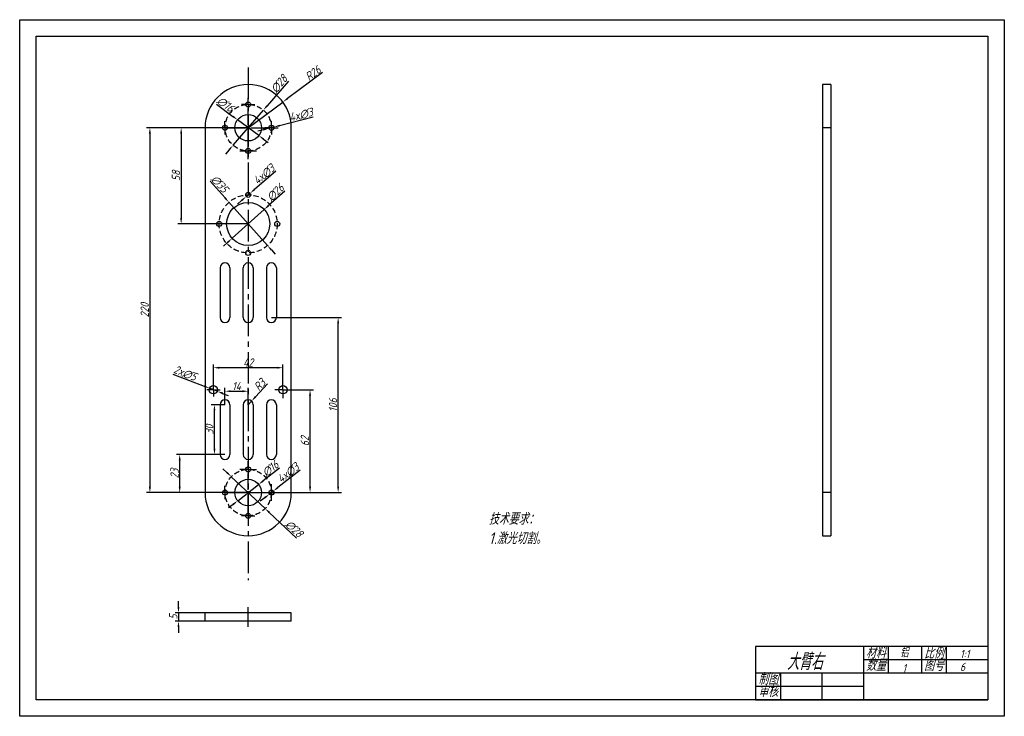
# Model space of a CAD drawing. Header units: millimetres. Extents: x 2734 to 3328, y 1528 to 1948.
import ezdxf

# ---------------------------------------------------------------- set-up
doc = ezdxf.new("R2010")
doc.units = ezdxf.units.MM
doc.linetypes.add('CENTER2', pattern=[28.575, 19.05, -3.175, 3.175, -3.175])
doc.linetypes.add('HIDDEN2', pattern=[4.7625, 3.175, -1.5875])
for name, color, linetype in [('10', 7, 'Continuous'), ('中心线', 1, 'CENTER2'), ('细实线', 3, 'Continuous'), ('虚线', 2, 'HIDDEN2')]:
    doc.layers.add(name, color=color, linetype=linetype)
doc.layers.add('粗实线', color=7, linetype='Continuous', lineweight=30)
doc.styles.get("Standard").update_dxf_attribs({"font": 'gbeitc.shx', "bigfont": 'gbcbig.shx'})
doc.dimstyles.new('ISO-25', dxfattribs={"dimtxt": 5, "dimasz": 3.5, "dimexe": 2, "dimexo": 0, "dimtad": 1, "dimdec": 0, "dimtxsty": 'Standard', "dimcen": 2.5, "dimadec": 0, "dimazin": 0, "dimtfac": 1, "dimtdec": 0, "dimtmove": 0, "dimatfit": 3, "dimfxl": 1, "dimarcsym": 0})

# ---------------------------------------------------------------- blocks, each defined once
blk = doc.blocks.new('*U30')
at = {"layer": '中心线', "color": 0, "linetype": 'CENTER2', "transparency": 16777216}
blk.add_line((0, -6), (0, 6), dxfattribs=at)
blk = doc.blocks.new('*D31')
at = {"layer": 'Defpoints', "color": 0, "transparency": 16777216}
for p in [(2846.29, 1590.6), (2830.24, 1585.6), (2846.29, 1585.6)]:
    blk.add_point(p, dxfattribs=at)
at = {"layer": '细实线', "color": 0, "lineweight": -2, "transparency": 16777216}
for p, q in [((2830.24, 1594.1), (2830.24, 1597.6)), ((2846.29, 1590.6), (2828.24, 1590.6)), ((2830.24, 1590.6), (2830.24, 1585.6)), ((2846.29, 1585.6), (2828.24, 1585.6)), ((2830.24, 1582.1), (2830.24, 1578.6))]:
    blk.add_line(p, q, dxfattribs=at)
at = {"layer": '细实线', "color": 0, "transparency": 16777216}
for points in [[(2829.65, 1594.1), (2830.82, 1594.1), (2830.24, 1590.6)], [(2829.65, 1582.1), (2830.82, 1582.1), (2830.24, 1585.6)]]:
    blk.add_solid(points, dxfattribs=at)
at = {"layer": '细实线', "color": 0, "transparency": 16777216, "insert": (2827.11, 1588.1), "char_height": 5, "attachment_point": 5, "rotation": 90}
blk.add_mtext('5', dxfattribs=at)
blk = doc.blocks.new('SW_CENTERMARKSYMBOL_2')
at = {"layer": '10', "color": 0}
for p, q in [((-2.5, 0), (-4, 0)), ((0, 0), (-2.5, 0)), ((0, 2.5), (0, 4)), ((0, 0), (0, 2.5)), ((0, 0), (0, -2.5)), ((0, 0), (2.5, 0)), ((2.5, 0), (4, 0)), ((0, -2.5), (0, -4))]:
    blk.add_line(p, q, dxfattribs=at)
blk = doc.blocks.new('SW_CENTERMARKSYMBOL_3')
at = {"layer": '10', "color": 0}
for p, q in [((-2.5, 0), (-4, 0)), ((0, 0), (-2.5, 0)), ((0, 2.5), (0, 4)), ((0, 0), (0, 2.5)), ((0, 0), (0, -2.5)), ((0, 0), (2.5, 0)), ((2.5, 0), (4, 0)), ((0, -2.5), (0, -4))]:
    blk.add_line(p, q, dxfattribs=at)
blk = doc.blocks.new('SW_CENTERMARKSYMBOL_4')
at = {"layer": '10', "color": 0}
for p, q in [((-2.5, 0), (-4, 0)), ((0, 0), (-2.5, 0)), ((0, 2.5), (0, 4)), ((0, 0), (0, 2.5)), ((0, 0), (0, -2.5)), ((0, 0), (2.5, 0)), ((2.5, 0), (4, 0)), ((0, -2.5), (0, -4))]:
    blk.add_line(p, q, dxfattribs=at)
blk = doc.blocks.new('SW_CENTERMARKSYMBOL_6')
at = {"layer": '10', "color": 0}
for p, q in [((-2.5, 0), (-4, 0)), ((0, 0), (-2.5, 0)), ((0, 2.5), (0, 4)), ((0, 0), (0, 2.5)), ((0, 0), (0, -2.5)), ((0, 0), (2.5, 0)), ((2.5, 0), (4, 0)), ((0, -2.5), (0, -4))]:
    blk.add_line(p, q, dxfattribs=at)
blk = doc.blocks.new('SW_CENTERMARKSYMBOL_8')
at = {"layer": '10', "color": 0}
for p, q in [((-2.5, 0), (-4, 0)), ((0, 0), (-2.5, 0)), ((0, 2.5), (0, 4)), ((0, 0), (0, 2.5)), ((0, 0), (0, -2.5)), ((0, 0), (2.5, 0)), ((2.5, 0), (4, 0)), ((0, -2.5), (0, -4))]:
    blk.add_line(p, q, dxfattribs=at)
blk = doc.blocks.new('SW_CENTERMARKSYMBOL_10')
at = {"layer": '10', "color": 0}
for p, q in [((-2.5, 0), (-5, 0)), ((0, 0), (-2.5, 0)), ((0, 2.5), (0, 5)), ((0, 0), (0, 2.5)), ((0, 0), (0, -2.5)), ((0, 0), (2.5, 0)), ((2.5, 0), (5, 0)), ((0, -2.5), (0, -5))]:
    blk.add_line(p, q, dxfattribs=at)
blk = doc.blocks.new('SW_CENTERMARKSYMBOL_12')
at = {"layer": '10', "color": 0}
for p, q in [((-2.5, 0), (-5, 0)), ((0, 0), (-2.5, 0)), ((0, 2.5), (0, 5)), ((0, 0), (0, 2.5)), ((0, 0), (0, -2.5)), ((0, 0), (2.5, 0)), ((2.5, 0), (5, 0)), ((0, -2.5), (0, -5))]:
    blk.add_line(p, q, dxfattribs=at)
blk = doc.blocks.new('SW_CENTERMARKSYMBOL_13')
at = {"layer": '10', "color": 0}
for p, q in [((-2.5, 0), (-4, 0)), ((0, 0), (-2.5, 0)), ((0, 2.5), (0, 4)), ((0, 0), (0, 2.5)), ((0, 0), (0, -2.5)), ((0, 0), (2.5, 0)), ((2.5, 0), (4, 0)), ((0, -2.5), (0, -4))]:
    blk.add_line(p, q, dxfattribs=at)
blk = doc.blocks.new('*U54')
at = {"layer": '中心线', "color": 0, "linetype": 'CENTER2', "transparency": 16777216}
for p, q in [((0, 1.6), (0, 11.5)), ((-11.5, 0), (-1.6, 0)), ((1.6, 0), (11.5, 0)), ((0, -11.5), (0, -1.6))]:
    blk.add_line(p, q, dxfattribs=at)
at = {"layer": '中心线', "color": 0, "linetype": 'Continuous', "transparency": 16777216}
for p, q in [((-0.8, 0), (0.8, 0)), ((0, -0.8), (0, 0.8))]:
    blk.add_line(p, q, dxfattribs=at)
blk = doc.blocks.new('*U55')
at = {"layer": '中心线', "color": 0, "linetype": 'CENTER2', "transparency": 16777216}
for p, q in [((-5, 0), (-0.3, 0)), ((0, 0.3), (0, 5)), ((0.3, 0), (5, 0)), ((0, -5), (0, -0.3))]:
    blk.add_line(p, q, dxfattribs=at)
at = {"layer": '中心线', "color": 0, "linetype": 'Continuous', "transparency": 16777216}
for p, q in [((-0.15, 0), (0.15, 0)), ((0, -0.15), (0, 0.15))]:
    blk.add_line(p, q, dxfattribs=at)
blk = doc.blocks.new('*U56')
at = {"layer": '中心线', "color": 0, "linetype": 'CENTER2', "transparency": 16777216}
for p, q in [((0, 1.6), (0, 11.5)), ((-11.5, 0), (-1.6, 0)), ((1.6, 0), (11.5, 0)), ((0, -11.5), (0, -1.6))]:
    blk.add_line(p, q, dxfattribs=at)
at = {"layer": '中心线', "color": 0, "linetype": 'Continuous', "transparency": 16777216}
for p, q in [((-0.8, 0), (0.8, 0)), ((0, -0.8), (0, 0.8))]:
    blk.add_line(p, q, dxfattribs=at)
blk = doc.blocks.new('*U57')
at = {"layer": '中心线', "color": 0, "linetype": 'CENTER2', "transparency": 16777216}
for p, q in [((-5, 0), (-0.3, 0)), ((0, 0.3), (0, 5)), ((0.3, 0), (5, 0)), ((0, -5), (0, -0.3))]:
    blk.add_line(p, q, dxfattribs=at)
at = {"layer": '中心线', "color": 0, "linetype": 'Continuous', "transparency": 16777216}
for p, q in [((-0.15, 0), (0.15, 0)), ((0, -0.15), (0, 0.15))]:
    blk.add_line(p, q, dxfattribs=at)
blk = doc.blocks.new('*U58')
at = {"layer": '中心线', "color": 0, "linetype": 'CENTER2', "transparency": 16777216}
blk.add_line((0, 146.21), (0, -162.85), dxfattribs=at)
blk = doc.blocks.new('*D60')
at = {"layer": 'Defpoints', "color": 0, "lineweight": 25, "transparency": 16777216}
for p in [(2893.18, 1898.59), (2872.29, 1883.1)]:
    blk.add_point(p, dxfattribs=at)
at = {"layer": '细实线', "color": 0, "lineweight": -2, "transparency": 16777216}
for p, q in [((2917.13, 1916.35), (2895.99, 1900.67)), ((2872.29, 1883.1), (2893.18, 1898.59))]:
    blk.add_line(p, q, dxfattribs=at)
at = {"layer": '细实线', "color": 0, "lineweight": 25, "transparency": 16777216}
blk.add_solid([(2895.64, 1901.14), (2896.34, 1900.2), (2893.18, 1898.59)], dxfattribs=at)
at = {"layer": '细实线', "color": 0, "transparency": 16777216, "insert": (2911.37, 1915.97), "char_height": 5, "attachment_point": 5, "rotation": 36.56163}
blk.add_mtext('R26', dxfattribs=at)
blk = doc.blocks.new('*D61')
at = {"layer": 'Defpoints', "color": 0, "lineweight": 25, "transparency": 16777216}
for p in [(2865.87, 1887.87), (2878.72, 1878.33)]:
    blk.add_point(p, dxfattribs=at)
at = {"layer": '细实线', "color": 0, "lineweight": -2, "transparency": 16777216}
for p, q in [((2853.14, 1897.32), (2863.06, 1889.95)), ((2878.72, 1878.33), (2865.87, 1887.87)), ((2881.53, 1876.24), (2884.34, 1874.15))]:
    blk.add_line(p, q, dxfattribs=at)
at = {"layer": '细实线', "color": 0, "lineweight": 25, "transparency": 16777216}
for points in [[(2863.41, 1890.42), (2862.71, 1889.49), (2865.87, 1887.87)], [(2881.87, 1876.71), (2881.18, 1875.77), (2878.72, 1878.33)]]:
    blk.add_solid(points, dxfattribs=at)
at = {"layer": '细实线', "color": 0, "transparency": 16777216, "insert": (2858.56, 1897.19), "char_height": 5, "attachment_point": 5, "rotation": 323.40131}
blk.add_mtext('∅16', dxfattribs=at)
blk = doc.blocks.new('*D62')
at = {"layer": 'Defpoints', "color": 0, "lineweight": 25, "transparency": 16777216}
for p in [(2887.75, 1883.47), (2884.84, 1882.73)]:
    blk.add_point(p, dxfattribs=at)
at = {"layer": '细实线', "color": 0, "lineweight": -2, "transparency": 16777216}
for p, q in [((2911.57, 1889.51), (2891.14, 1884.33)), ((2884.84, 1882.73), (2887.75, 1883.47)), ((2881.45, 1881.87), (2878.05, 1881.01))]:
    blk.add_line(p, q, dxfattribs=at)
at = {"layer": '细实线', "color": 0, "lineweight": 25, "transparency": 16777216}
for points in [[(2891, 1884.89), (2891.28, 1883.76), (2887.75, 1883.47)], [(2881.3, 1882.43), (2881.59, 1881.3), (2884.84, 1882.73)]]:
    blk.add_solid(points, dxfattribs=at)
at = {"layer": '细实线', "color": 0, "transparency": 16777216, "insert": (2904.23, 1890.88), "char_height": 5, "attachment_point": 5, "rotation": 14.24577}
blk.add_mtext('4x∅3', dxfattribs=at)
blk = doc.blocks.new('*D63')
at = {"layer": 'Defpoints', "color": 0, "lineweight": 25, "transparency": 16777216}
for p in [(2878.6, 1668.02), (2865.99, 1658.18)]:
    blk.add_point(p, dxfattribs=at)
at = {"layer": '细实线', "color": 0, "lineweight": -2, "transparency": 16777216}
for p, q in [((2891.1, 1677.77), (2881.36, 1670.17)), ((2865.99, 1658.18), (2878.6, 1668.02)), ((2863.23, 1656.02), (2860.47, 1653.87))]:
    blk.add_line(p, q, dxfattribs=at)
at = {"layer": '细实线', "color": 0, "lineweight": 25, "transparency": 16777216}
for points in [[(2881, 1670.63), (2881.72, 1669.71), (2878.6, 1668.02)], [(2862.87, 1656.48), (2863.58, 1655.56), (2865.99, 1658.18)]]:
    blk.add_solid(points, dxfattribs=at)
at = {"layer": '细实线', "color": 0, "transparency": 16777216, "insert": (2885.69, 1677.51), "char_height": 5, "attachment_point": 5, "rotation": 37.95899}
blk.add_mtext('∅16', dxfattribs=at)
blk = doc.blocks.new('*D64')
at = {"layer": 'Defpoints', "color": 0, "lineweight": 25, "transparency": 16777216}
for p in [(2887.48, 1664.02), (2885.11, 1662.18)]:
    blk.add_point(p, dxfattribs=at)
at = {"layer": '细实线', "color": 0, "lineweight": -2, "transparency": 16777216}
for p, q in [((2903.68, 1676.64), (2890.24, 1666.17)), ((2885.11, 1662.18), (2887.48, 1664.02)), ((2882.35, 1660.02), (2879.59, 1657.87))]:
    blk.add_line(p, q, dxfattribs=at)
at = {"layer": '细实线', "color": 0, "lineweight": 25, "transparency": 16777216}
for points in [[(2889.88, 1666.63), (2890.6, 1665.71), (2887.48, 1664.02)], [(2881.99, 1660.48), (2882.71, 1659.56), (2885.11, 1662.18)]]:
    blk.add_solid(points, dxfattribs=at)
at = {"layer": '细实线', "color": 0, "transparency": 16777216, "insert": (2896.42, 1674.95), "char_height": 5, "attachment_point": 5, "rotation": 37.92267}
blk.add_mtext('4x∅3', dxfattribs=at)
blk = doc.blocks.new('*D59')
at = {"layer": 'Defpoints', "color": 0, "lineweight": 25, "transparency": 16777216}
for p in [(2872.29, 1883.1), (2812.99, 1663.1), (2872.29, 1663.1)]:
    blk.add_point(p, dxfattribs=at)
at = {"layer": '细实线', "color": 0, "lineweight": -2, "transparency": 16777216}
for p, q in [((2872.29, 1883.1), (2810.99, 1883.1)), ((2812.99, 1879.6), (2812.99, 1666.6)), ((2872.29, 1663.1), (2810.99, 1663.1))]:
    blk.add_line(p, q, dxfattribs=at)
at = {"layer": '细实线', "color": 0, "lineweight": 25, "transparency": 16777216}
for points in [[(2812.41, 1879.6), (2813.57, 1879.6), (2812.99, 1883.1)], [(2812.41, 1666.6), (2813.57, 1666.6), (2812.99, 1663.1)]]:
    blk.add_solid(points, dxfattribs=at)
at = {"layer": '细实线', "color": 0, "transparency": 16777216, "insert": (2809.87, 1773.1), "char_height": 5, "attachment_point": 5, "rotation": 90}
blk.add_mtext('220', dxfattribs=at)
blk = doc.blocks.new('*D65')
at = {"layer": 'Defpoints', "color": 0, "lineweight": 25, "transparency": 16777216}
for p in [(2893.29, 1725.1), (2909.61, 1725.1), (2872.29, 1663.1)]:
    blk.add_point(p, dxfattribs=at)
at = {"layer": '细实线', "color": 0, "lineweight": -2, "transparency": 16777216}
for p, q in [((2893.29, 1725.1), (2911.61, 1725.1)), ((2909.61, 1666.6), (2909.61, 1721.6)), ((2872.29, 1663.1), (2911.61, 1663.1))]:
    blk.add_line(p, q, dxfattribs=at)
at = {"layer": '细实线', "color": 0, "lineweight": 25, "transparency": 16777216}
for points in [[(2909.02, 1721.6), (2910.19, 1721.6), (2909.61, 1725.1)], [(2909.02, 1666.6), (2910.19, 1666.6), (2909.61, 1663.1)]]:
    blk.add_solid(points, dxfattribs=at)
at = {"layer": '细实线', "color": 0, "transparency": 16777216, "insert": (2906.48, 1694.1), "char_height": 5, "attachment_point": 5, "rotation": 90}
blk.add_mtext('62', dxfattribs=at)
blk = doc.blocks.new('*D66')
at = {"layer": 'Defpoints', "color": 0, "lineweight": 25, "transparency": 16777216}
for p in [(2851.29, 1738.4), (2851.29, 1725.1), (2893.29, 1725.1)]:
    blk.add_point(p, dxfattribs=at)
at = {"layer": '细实线', "color": 0, "lineweight": -2, "transparency": 16777216}
for p, q in [((2851.29, 1725.1), (2851.29, 1740.4)), ((2889.79, 1738.4), (2854.79, 1738.4)), ((2893.29, 1725.1), (2893.29, 1740.4))]:
    blk.add_line(p, q, dxfattribs=at)
at = {"layer": '细实线', "color": 0, "lineweight": 25, "transparency": 16777216}
for points in [[(2854.79, 1738.99), (2854.79, 1737.82), (2851.29, 1738.4)], [(2889.79, 1738.99), (2889.79, 1737.82), (2893.29, 1738.4)]]:
    blk.add_solid(points, dxfattribs=at)
at = {"layer": '细实线', "color": 0, "transparency": 16777216, "insert": (2872.29, 1741.53), "char_height": 5, "attachment_point": 5}
blk.add_mtext('42', dxfattribs=at)
blk = doc.blocks.new('*D67')
at = {"layer": 'Defpoints', "color": 0, "lineweight": 25, "transparency": 16777216}
for p in [(2881.44, 1893.7), (2863.15, 1872.5)]:
    blk.add_point(p, dxfattribs=at)
at = {"layer": '细实线', "color": 0, "lineweight": -2, "transparency": 16777216}
for p, q in [((2896.53, 1911.18), (2883.73, 1896.35)), ((2863.15, 1872.5), (2881.44, 1893.7)), ((2860.86, 1869.85), (2858.57, 1867.2))]:
    blk.add_line(p, q, dxfattribs=at)
at = {"layer": '细实线', "color": 0, "lineweight": 25, "transparency": 16777216}
for points in [[(2883.28, 1896.73), (2884.17, 1895.97), (2881.44, 1893.7)], [(2860.42, 1870.23), (2861.3, 1869.47), (2863.15, 1872.5)]]:
    blk.add_solid(points, dxfattribs=at)
at = {"layer": '细实线', "color": 0, "transparency": 16777216, "insert": (2890.93, 1909.48), "char_height": 5, "attachment_point": 5, "rotation": 49.20895}
blk.add_mtext('∅28', dxfattribs=at)
blk = doc.blocks.new('*D68')
at = {"layer": 'Defpoints', "color": 0, "lineweight": 25, "transparency": 16777216}
for p in [(2862.11, 1672.7), (2882.48, 1653.49)]:
    blk.add_point(p, dxfattribs=at)
at = {"layer": '细实线', "color": 0, "lineweight": -2, "transparency": 16777216}
for p, q in [((2859.56, 1675.1), (2857.01, 1677.51)), ((2862.11, 1672.7), (2882.48, 1653.49)), ((2901.45, 1635.6), (2885.02, 1651.09))]:
    blk.add_line(p, q, dxfattribs=at)
at = {"layer": '细实线', "color": 0, "lineweight": 25, "transparency": 16777216}
for points in [[(2859.96, 1675.53), (2859.16, 1674.68), (2862.11, 1672.7)], [(2885.42, 1651.52), (2884.62, 1650.67), (2882.48, 1653.49)]]:
    blk.add_solid(points, dxfattribs=at)
at = {"layer": '细实线', "color": 0, "transparency": 16777216, "insert": (2899.99, 1641.27), "char_height": 5, "attachment_point": 5, "rotation": 316.67839}
blk.add_mtext('∅28', dxfattribs=at)
blk = doc.blocks.new('*D69')
at = {"layer": 'Defpoints', "color": 0, "lineweight": 25, "transparency": 16777216}
for p in [(2830.96, 1686.1), (2858.29, 1686.1), (2872.29, 1663.1)]:
    blk.add_point(p, dxfattribs=at)
at = {"layer": '细实线', "color": 0, "lineweight": -2, "transparency": 16777216}
for p, q in [((2858.29, 1686.1), (2828.96, 1686.1)), ((2830.96, 1666.6), (2830.96, 1682.6)), ((2872.29, 1663.1), (2828.96, 1663.1))]:
    blk.add_line(p, q, dxfattribs=at)
at = {"layer": '细实线', "color": 0, "lineweight": 25, "transparency": 16777216}
for points in [[(2830.38, 1682.6), (2831.55, 1682.6), (2830.96, 1686.1)], [(2830.38, 1666.6), (2831.55, 1666.6), (2830.96, 1663.1)]]:
    blk.add_solid(points, dxfattribs=at)
at = {"layer": '细实线', "color": 0, "lineweight": 25, "transparency": 16777216, "insert": (2827.84, 1674.6), "char_height": 5, "attachment_point": 5, "rotation": 90}
blk.add_mtext('23', dxfattribs=at)
blk = doc.blocks.new('*D70')
at = {"layer": 'Defpoints', "color": 0, "lineweight": 25, "transparency": 16777216}
for p in [(2851.94, 1716.1), (2858.29, 1716.1), (2858.29, 1686.1)]:
    blk.add_point(p, dxfattribs=at)
at = {"layer": '细实线', "color": 0, "lineweight": -2, "transparency": 16777216}
for p, q in [((2858.29, 1716.1), (2849.94, 1716.1)), ((2851.94, 1689.6), (2851.94, 1712.6)), ((2858.29, 1686.1), (2849.94, 1686.1))]:
    blk.add_line(p, q, dxfattribs=at)
at = {"layer": '细实线', "color": 0, "lineweight": 25, "transparency": 16777216}
for points in [[(2851.36, 1712.6), (2852.53, 1712.6), (2851.94, 1716.1)], [(2851.36, 1689.6), (2852.53, 1689.6), (2851.94, 1686.1)]]:
    blk.add_solid(points, dxfattribs=at)
at = {"layer": '细实线', "color": 0, "lineweight": 25, "transparency": 16777216, "insert": (2848.82, 1701.1), "char_height": 5, "attachment_point": 5, "rotation": 90}
blk.add_mtext('30', dxfattribs=at)
blk = doc.blocks.new('*D71')
at = {"layer": 'Defpoints', "color": 0, "lineweight": 25, "transparency": 16777216}
for p in [(2872.29, 1724.22), (2858.29, 1716.1), (2872.29, 1716.1)]:
    blk.add_point(p, dxfattribs=at)
at = {"layer": '细实线', "color": 0, "lineweight": -2, "transparency": 16777216}
for p, q in [((2858.29, 1716.1), (2858.29, 1726.22)), ((2861.79, 1724.22), (2868.79, 1724.22)), ((2872.29, 1716.1), (2872.29, 1726.22))]:
    blk.add_line(p, q, dxfattribs=at)
at = {"layer": '细实线', "color": 0, "lineweight": 25, "transparency": 16777216}
for points in [[(2861.79, 1724.8), (2861.79, 1723.63), (2858.29, 1724.22)], [(2868.79, 1724.8), (2868.79, 1723.63), (2872.29, 1724.22)]]:
    blk.add_solid(points, dxfattribs=at)
at = {"layer": '细实线', "color": 0, "lineweight": 25, "transparency": 16777216, "insert": (2865.29, 1727.34), "char_height": 5, "attachment_point": 5}
blk.add_mtext('14', dxfattribs=at)
blk = doc.blocks.new('*D72')
at = {"layer": 'Defpoints', "color": 0, "lineweight": 25, "transparency": 16777216}
for p in [(2874.34, 1718.29), (2872.29, 1716.1)]:
    blk.add_point(p, dxfattribs=at)
at = {"layer": '细实线', "color": 0, "lineweight": -2, "transparency": 16777216}
for p, q in [((2883.93, 1728.6), (2876.72, 1720.86)), ((2872.29, 1716.1), (2874.34, 1718.29))]:
    blk.add_line(p, q, dxfattribs=at)
at = {"layer": '细实线', "color": 0, "lineweight": 25, "transparency": 16777216}
blk.add_solid([(2876.29, 1721.25), (2877.15, 1720.46), (2874.34, 1718.29)], dxfattribs=at)
at = {"layer": '细实线', "color": 0, "lineweight": 25, "transparency": 16777216, "insert": (2879.23, 1728.14), "char_height": 5, "attachment_point": 5, "rotation": 47.05118}
blk.add_mtext('R3', dxfattribs=at)
blk = doc.blocks.new('*D73')
at = {"layer": 'Defpoints', "color": 0, "lineweight": 25, "transparency": 16777216}
for p in [(2886.29, 1768.6), (2926.56, 1768.6), (2872.29, 1663.1)]:
    blk.add_point(p, dxfattribs=at)
at = {"layer": '细实线', "color": 0, "lineweight": -2, "transparency": 16777216}
for p, q in [((2886.29, 1768.6), (2928.56, 1768.6)), ((2926.56, 1666.6), (2926.56, 1765.1)), ((2872.29, 1663.1), (2928.56, 1663.1))]:
    blk.add_line(p, q, dxfattribs=at)
at = {"layer": '细实线', "color": 0, "lineweight": 25, "transparency": 16777216}
for points in [[(2925.97, 1765.1), (2927.14, 1765.1), (2926.56, 1768.6)], [(2925.97, 1666.6), (2927.14, 1666.6), (2926.56, 1663.1)]]:
    blk.add_solid(points, dxfattribs=at)
at = {"layer": '细实线', "color": 0, "lineweight": 25, "transparency": 16777216, "insert": (2923.43, 1715.85), "char_height": 5, "attachment_point": 5, "rotation": 90}
blk.add_mtext('106', dxfattribs=at)
blk = doc.blocks.new('*D74')
at = {"layer": 'Defpoints', "color": 0, "lineweight": 25, "transparency": 16777216}
for p in [(2848.96, 1726), (2853.62, 1724.19)]:
    blk.add_point(p, dxfattribs=at)
at = {"layer": '细实线', "color": 0, "lineweight": -2, "transparency": 16777216}
for p, q in [((2826.89, 1734.58), (2845.7, 1727.27)), ((2853.62, 1724.19), (2848.96, 1726)), ((2856.89, 1722.92), (2860.15, 1721.66))]:
    blk.add_line(p, q, dxfattribs=at)
at = {"layer": '细实线', "color": 0, "lineweight": 25, "transparency": 16777216}
for points in [[(2845.91, 1727.81), (2845.49, 1726.73), (2848.96, 1726)], [(2857.1, 1723.47), (2856.67, 1722.38), (2853.62, 1724.19)]]:
    blk.add_solid(points, dxfattribs=at)
at = {"layer": '细实线', "color": 0, "lineweight": 25, "transparency": 16777216, "insert": (2834.24, 1735.08), "char_height": 5, "attachment_point": 5, "rotation": 338.76252}
blk.add_mtext('2x∅5', dxfattribs=at)
blk = doc.blocks.new('*D76')
at = {"layer": 'Defpoints', "color": 0, "lineweight": 25, "transparency": 16777216}
for p in [(2872.29, 1883.1), (2831.85, 1825.1), (2872.29, 1825.1)]:
    blk.add_point(p, dxfattribs=at)
at = {"layer": '细实线', "color": 0, "lineweight": -2, "transparency": 16777216}
for p, q in [((2872.29, 1883.1), (2829.85, 1883.1)), ((2831.85, 1879.6), (2831.85, 1828.6)), ((2872.29, 1825.1), (2829.85, 1825.1))]:
    blk.add_line(p, q, dxfattribs=at)
at = {"layer": '细实线', "color": 0, "lineweight": 25, "transparency": 16777216}
for points in [[(2831.26, 1879.6), (2832.43, 1879.6), (2831.85, 1883.1)], [(2831.26, 1828.6), (2832.43, 1828.6), (2831.85, 1825.1)]]:
    blk.add_solid(points, dxfattribs=at)
at = {"layer": '细实线', "color": 0, "lineweight": 25, "transparency": 16777216, "insert": (2828.72, 1854.1), "char_height": 5, "attachment_point": 5, "rotation": 90}
blk.add_mtext('58', dxfattribs=at)
blk = doc.blocks.new('*D77')
at = {"layer": 'Defpoints', "color": 0, "lineweight": 25, "transparency": 16777216}
for p in [(2881.96, 1833.79), (2862.62, 1816.41)]:
    blk.add_point(p, dxfattribs=at)
at = {"layer": '细实线', "color": 0, "lineweight": -2, "transparency": 16777216}
for p, q in [((2894.38, 1844.94), (2884.57, 1836.12)), ((2862.62, 1816.41), (2881.96, 1833.79)), ((2860.02, 1814.07), (2857.41, 1811.73))]:
    blk.add_line(p, q, dxfattribs=at)
at = {"layer": '细实线', "color": 0, "lineweight": 25, "transparency": 16777216}
for points in [[(2884.18, 1836.56), (2884.96, 1835.69), (2881.96, 1833.79)], [(2859.63, 1814.5), (2860.41, 1813.64), (2862.62, 1816.41)]]:
    blk.add_solid(points, dxfattribs=at)
at = {"layer": '细实线', "color": 0, "lineweight": 25, "transparency": 16777216, "insert": (2888.69, 1844.03), "char_height": 5, "attachment_point": 5, "rotation": 41.93611}
blk.add_mtext('∅26', dxfattribs=at)
blk = doc.blocks.new('*D78')
at = {"layer": 'Defpoints', "color": 0, "lineweight": 25, "transparency": 16777216}
for p in [(2860.65, 1838.16), (2883.94, 1812.03)]:
    blk.add_point(p, dxfattribs=at)
at = {"layer": '细实线', "color": 0, "lineweight": -2, "transparency": 16777216}
for p, q in [((2849.34, 1850.85), (2858.32, 1840.78)), ((2883.94, 1812.03), (2860.65, 1838.16)), ((2886.26, 1809.42), (2888.59, 1806.81))]:
    blk.add_line(p, q, dxfattribs=at)
at = {"layer": '细实线', "color": 0, "lineweight": 25, "transparency": 16777216}
for points in [[(2858.76, 1841.16), (2857.89, 1840.39), (2860.65, 1838.16)], [(2886.7, 1809.81), (2885.83, 1809.03), (2883.94, 1812.03)]]:
    blk.add_solid(points, dxfattribs=at)
at = {"layer": '细实线', "color": 0, "lineweight": 25, "transparency": 16777216, "insert": (2855, 1849.2), "char_height": 5, "attachment_point": 5, "rotation": 311.70535}
blk.add_mtext('∅35', dxfattribs=at)
blk = doc.blocks.new('*D75')
at = {"layer": 'Defpoints', "color": 0, "lineweight": 25, "transparency": 16777216}
for p in [(2871.15, 1841.62), (2873.43, 1843.57)]:
    blk.add_point(p, dxfattribs=at)
at = {"layer": '细实线', "color": 0, "lineweight": -2, "transparency": 16777216}
for p, q in [((2889.06, 1856.91), (2876.1, 1845.84)), ((2871.15, 1841.62), (2873.43, 1843.57)), ((2868.49, 1839.35), (2865.83, 1837.08))]:
    blk.add_line(p, q, dxfattribs=at)
at = {"layer": '细实线', "color": 0, "lineweight": 25, "transparency": 16777216}
for points in [[(2868.11, 1839.8), (2868.87, 1838.91), (2871.15, 1841.62)], [(2875.72, 1846.29), (2876.47, 1845.4), (2873.43, 1843.57)]]:
    blk.add_solid(points, dxfattribs=at)
at = {"layer": '细实线', "color": 0, "lineweight": 25, "transparency": 16777216, "insert": (2881.88, 1854.89), "char_height": 5, "attachment_point": 5, "rotation": 40.48206}
blk.add_mtext('4x∅3', dxfattribs=at)

msp = doc.modelspace()

# ---------------------------------------------------------------- linework, layer by layer
at = {"color": 7, "linetype": 'Continuous', "lineweight": 25}
for p, q in [((3223.86, 1909.1), (3218.86, 1909.1)), ((3218.86, 1909.1), (3218.86, 1883.1)), ((3223.86, 1909.1), (3223.86, 1883.1)), ((2846.29, 1883.1), (2846.29, 1663.1)), ((2898.29, 1663.1), (2898.29, 1883.1)), ((3223.86, 1883.1), (3218.86, 1883.1)), ((3218.86, 1883.1), (3218.86, 1663.1)), ((3223.86, 1883.1), (3223.86, 1663.1)), ((2869.29, 1768.6), (2869.29, 1798.6)), ((2875.29, 1798.6), (2875.29, 1768.6)), ((3223.86, 1663.1), (3218.86, 1663.1)), ((3218.86, 1663.1), (3218.86, 1637.1)), ((3223.86, 1663.1), (3223.86, 1637.1)), ((3218.86, 1637.1), (3223.86, 1637.1)), ((2846.29, 1585.6), (2846.29, 1590.6)), ((2898.29, 1590.6), (2846.29, 1590.6)), ((2898.29, 1585.6), (2898.29, 1590.6)), ((2898.29, 1585.6), (2846.29, 1585.6))]:
    msp.add_line(p, q, dxfattribs=at)
for centre, radius in [((2872.29, 1897.1), 1.5), ((2872.29, 1883.1), 8), ((2858.29, 1883.1), 1.5), ((2886.29, 1883.1), 1.5), ((2872.29, 1869.1), 1.5), ((2851.29, 1725.1), 2.5), ((2893.29, 1725.1), 2.5), ((2872.29, 1677.1), 1.5), ((2872.29, 1663.1), 8), ((2858.29, 1663.1), 1.5), ((2886.29, 1663.1), 1.5), ((2872.29, 1649.1), 1.5)]:
    msp.add_circle(centre, radius, dxfattribs=at)
for centre, start, end in [((2872.29, 1883.1), 0, 180), ((2872.29, 1663.1), 180, 0)]:
    msp.add_arc(centre, 26, start, end, dxfattribs=at)
at = {"layer": '粗实线', "lineweight": 25}
for p, q in [((2855.29, 1798.6), (2855.29, 1768.6)), ((2861.29, 1798.6), (2861.29, 1768.6)), ((2883.29, 1798.6), (2883.29, 1768.6)), ((2889.29, 1798.6), (2889.29, 1768.6)), ((2855.29, 1716.1), (2855.29, 1686.1)), ((2861.29, 1716.1), (2861.29, 1686.1)), ((2869.29, 1716.1), (2869.29, 1686.1)), ((2875.29, 1716.1), (2875.29, 1686.1)), ((2883.29, 1716.1), (2883.29, 1686.1)), ((2889.29, 1716.1), (2889.29, 1686.1))]:
    msp.add_line(p, q, dxfattribs=at)
at = {"layer": '粗实线'}
for p, q in [((3318.44, 1570.22), (3178.44, 1570.22)), ((3178.44, 1570.22), (3178.44, 1538.22)), ((3243.44, 1570.22), (3243.44, 1538.22)), ((3258.44, 1570.22), (3258.44, 1554.22)), ((3278.44, 1570.22), (3278.44, 1554.22)), ((3293.44, 1570.22), (3293.44, 1554.22)), ((3193.44, 1554.22), (3193.44, 1538.22)), ((3218.44, 1554.22), (3218.44, 1538.22)), ((3178.44, 1538.22), (3318.44, 1538.22))]:
    msp.add_line(p, q, dxfattribs=at)
msp.add_lwpolyline([(2744.44, 1938.22), (3318.44, 1938.22), (3318.44, 1538.22), (2744.44, 1538.22)], close=True, dxfattribs=at)
at = {"layer": '粗实线', "lineweight": 25}
for centre in [(2872.29, 1842.6), (2854.79, 1825.1), (2889.79, 1825.1), (2872.29, 1807.6)]:
    msp.add_circle(centre, 1.5, dxfattribs=at)
at = {"layer": '粗实线'}
msp.add_circle((2872.29, 1825.1), 13, dxfattribs=at)
at = {"layer": '粗实线', "lineweight": 25}
for centre, start, end in [((2858.29, 1798.6), 0, 180), ((2872.29, 1798.6), 0, 180), ((2886.29, 1798.6), 0, 180), ((2858.29, 1768.6), 180, 0), ((2872.29, 1768.6), 180, 0), ((2886.29, 1768.6), 180, 0), ((2858.29, 1716.1), 0, 180), ((2872.29, 1716.1), 0, 180), ((2886.29, 1716.1), 0, 180), ((2858.29, 1686.1), 180, 0), ((2872.29, 1686.1), 180, 0), ((2886.29, 1686.1), 180, 0)]:
    msp.add_arc(centre, 3, start, end, dxfattribs=at)
at = {"layer": '细实线'}
for p, q in [((3318.44, 1562.22), (3243.44, 1562.22)), ((3318.44, 1554.22), (3178.44, 1554.22)), ((3243.44, 1546.22), (3178.44, 1546.22))]:
    msp.add_line(p, q, dxfattribs=at)
msp.add_lwpolyline([(2734.44, 1948.22), (3328.44, 1948.22), (3328.44, 1528.22), (2734.44, 1528.22)], close=True, dxfattribs=at)
at = {"layer": '虚线'}
for centre, radius in [((2872.29, 1883.1), 14), ((2872.29, 1825.1), 17.5), ((2872.29, 1663.1), 14)]:
    msp.add_circle(centre, radius, dxfattribs=at)

# ---------------------------------------------------------------- block references
at = {"layer": '中心线', "linetype": 'CENTER2'}
for name, p in [('*U58', (2872.29, 1773.1)), ('*U54', (2872.29, 1883.1)), ('*U55', (2872.29, 1869.1)), ('*U56', (2872.29, 1663.1)), ('*U57', (2886.29, 1663.1)), ('*U30', (2872.29, 1588.1))]:
    msp.add_blockref(name, p, dxfattribs=at)
at = {"layer": '中心线'}
for name, p in [('SW_CENTERMARKSYMBOL_6', (2872.29, 1897.1)), ('SW_CENTERMARKSYMBOL_13', (2858.29, 1883.1)), ('SW_CENTERMARKSYMBOL_8', (2886.29, 1883.1)), ('SW_CENTERMARKSYMBOL_3', (2851.29, 1725.1)), ('SW_CENTERMARKSYMBOL_12', (2893.29, 1725.1)), ('SW_CENTERMARKSYMBOL_10', (2872.29, 1677.1)), ('SW_CENTERMARKSYMBOL_4', (2858.29, 1663.1)), ('SW_CENTERMARKSYMBOL_2', (2872.29, 1649.1))]:
    msp.add_blockref(name, p, dxfattribs=at)

# ---------------------------------------------------------------- texts
at = {"layer": '中心线', "attachment_point": 1}
for s, width, insert, char_height in [('{\\C3;铝}', 10.4193, (3265.51, 1568.82), 5), ('{\\C3;1:1}', 7.1116, (3301.73, 1568.32), 5), ('\\pxqc;{\\C3;大臂右}', 40.8297, (3187.67, 1566.18), 10), ('{\\C3;1}', 6.7808, (3267, 1559.73), 5), ('{\\C3;6}', 6.7808, (3301.73, 1560.5), 5)]:
    msp.add_mtext_dynamic_manual_height_columns(s, width=width, gutter_width=17.5, heights=[0], dxfattribs=dict(at, insert=insert, char_height=char_height))
at = {"layer": '细实线', "char_height": 7, "attachment_point": 1}
for s, width, heights, insert in [('技术要求：\\P1.激光切割。', 105.2251, [0], (3017.45, 1650.76)), ('\\pxqc;材料', 15, [0], (3243.44, 1570.15)), ('\\pxqc;比例', 15, [0], (3278.44, 1569.89)), ('\\pxqc;数量', 15, [0], (3243.44, 1562.61)), ('\\pxqc;图号', 15, [0], (3278.44, 1562.5)), ('\\pxqc;制图', 15, [8], (3178.44, 1554.22)), ('\\pxqc;审核', 15, [8.61], (3178.44, 1546.84))]:
    msp.add_mtext_dynamic_manual_height_columns(s, width=width, gutter_width=17.5, heights=heights, dxfattribs=dict(at, insert=insert))

# ---------------------------------------------------------------- dimensions: what is measured, and where the dimension line sits
at = {"layer": '细实线'}
dim = msp.add_radius_dim(center=(2872.29, 1883.1), mpoint=(2893.18, 1898.59), dimstyle='ISO-25', dxfattribs=at)
dim.commit()
dim.dimension.update_dxf_attribs({"geometry": '*D60', "text_midpoint": (2913.23, 1913.46), "dimtype": 164})
for p1, p2, picture, middle in [((2863.15, 1872.5), (2881.44, 1893.7), '*D67', (2893.29, 1907.44)), ((2862.11, 1672.7), (2882.48, 1653.49), '*D68', (2897.85, 1639))]:
    dim = msp.add_diameter_dim_2p(p1=p1, p2=p2, dimstyle='ISO-25', dxfattribs=at)
    dim.commit()
    dim.dimension.update_dxf_attribs({"geometry": picture, "text_midpoint": middle, "dimtype": 163})
for p1, p2, picture, middle in [((2878.72, 1878.33), (2865.87, 1887.87), '*D61', (2858.56, 1897.19)), ((2865.99, 1658.18), (2878.6, 1668.02), '*D63', (2885.69, 1677.51))]:
    dim = msp.add_diameter_dim_2p(p1=p1, p2=p2, dimstyle='ISO-25', dxfattribs=at)
    dim.commit()
    dim.dimension.update_dxf_attribs({"geometry": picture, "text_midpoint": middle})
dim = msp.add_diameter_dim_2p(p1=(2884.84, 1882.73), p2=(2887.75, 1883.47), text='4x<>', dimstyle='ISO-25', dxfattribs=at)
dim.commit()
dim.dimension.update_dxf_attribs({"geometry": '*D62', "text_midpoint": (2905, 1887.85), "dimtype": 163})
for base, p1, p2, picture, middle in [((2812.99, 1663.1), (2872.29, 1883.1), (2872.29, 1663.1), '*D59', (2809.87, 1773.1)), ((2909.61, 1725.1), (2872.29, 1663.1), (2893.29, 1725.1), '*D65', (2906.48, 1694.1)), ((2830.24, 1585.6), (2846.29, 1590.6), (2846.29, 1585.6), '*D31', (2827.11, 1588.1))]:
    dim = msp.add_linear_dim(base=base, p1=p1, p2=p2, angle=90, dimstyle='ISO-25', dxfattribs=at)
    dim.commit()
    dim.dimension.update_dxf_attribs({"geometry": picture, "text_midpoint": middle})
at = {"layer": '细实线', "lineweight": 25}
for base, p1, p2, picture, middle in [((2831.85, 1825.1), (2872.29, 1883.1), (2872.29, 1825.1), '*D76', (2828.72, 1854.1)), ((2926.55599849, 1768.59777194), (2872.29272096, 1663.09777194), (2886.29272096, 1768.59777194), '*D73', (2923.43099849, 1715.84777194)), ((2851.94, 1716.1), (2858.29, 1686.1), (2858.29, 1716.1), '*D70', (2848.82, 1701.1)), ((2830.96, 1686.1), (2872.29, 1663.1), (2858.29, 1686.1), '*D69', (2827.84, 1674.6))]:
    dim = msp.add_linear_dim(base=base, p1=p1, p2=p2, angle=90, dimstyle='ISO-25', dxfattribs=at)
    dim.commit()
    dim.dimension.update_dxf_attribs({"geometry": picture, "text_midpoint": middle})
dim = msp.add_diameter_dim_2p(p1=(2871.15, 1841.62), p2=(2873.43, 1843.57), text='4x<>', dimstyle='ISO-25', dxfattribs=at)
dim.commit()
dim.dimension.update_dxf_attribs({"geometry": '*D75', "text_midpoint": (2881.88, 1854.89)})
for p1, p2, picture, middle in [((2883.94, 1812.03), (2860.65, 1838.16), '*D78', (2855, 1849.2)), ((2862.62, 1816.41), (2881.96, 1833.79), '*D77', (2888.69, 1844.03))]:
    dim = msp.add_diameter_dim_2p(p1=p1, p2=p2, dimstyle='ISO-25', dxfattribs=at)
    dim.commit()
    dim.dimension.update_dxf_attribs({"geometry": picture, "text_midpoint": middle})
dim = msp.add_diameter_dim_2p(p1=(2853.62, 1724.19), p2=(2848.96, 1726), text='2x<>', dimstyle='ISO-25', dxfattribs=at)
dim.commit()
dim.dimension.update_dxf_attribs({"geometry": '*D74', "text_midpoint": (2833.1, 1732.17), "dimtype": 163})
at = {"layer": '细实线'}
dim = msp.add_linear_dim(base=(2851.29, 1738.4), p1=(2893.29, 1725.1), p2=(2851.29, 1725.1), dimstyle='ISO-25', dxfattribs=at)
dim.commit()
dim.dimension.update_dxf_attribs({"geometry": '*D66', "text_midpoint": (2872.29, 1741.53)})
at = {"layer": '细实线', "lineweight": 25}
dim = msp.add_linear_dim(base=(2872.29, 1724.22), p1=(2858.29, 1716.1), p2=(2872.29, 1716.1), dimstyle='ISO-25', dxfattribs=at)
dim.commit()
dim.dimension.update_dxf_attribs({"geometry": '*D71', "text_midpoint": (2865.29, 1727.34)})
dim = msp.add_radius_dim(center=(2872.29, 1716.1), mpoint=(2874.34, 1718.29), dimstyle='ISO-25', dxfattribs=at)
dim.commit()
dim.dimension.update_dxf_attribs({"geometry": '*D72', "text_midpoint": (2879.23, 1728.14)})
at = {"layer": '细实线'}
dim = msp.add_diameter_dim_2p(p1=(2885.11, 1662.18), p2=(2887.48, 1664.02), text='4x<>', dimstyle='ISO-25', dxfattribs=at)
dim.commit()
dim.dimension.update_dxf_attribs({"geometry": '*D64', "text_midpoint": (2896.42, 1674.95)})

doc.saveas('drawing.dxf')
